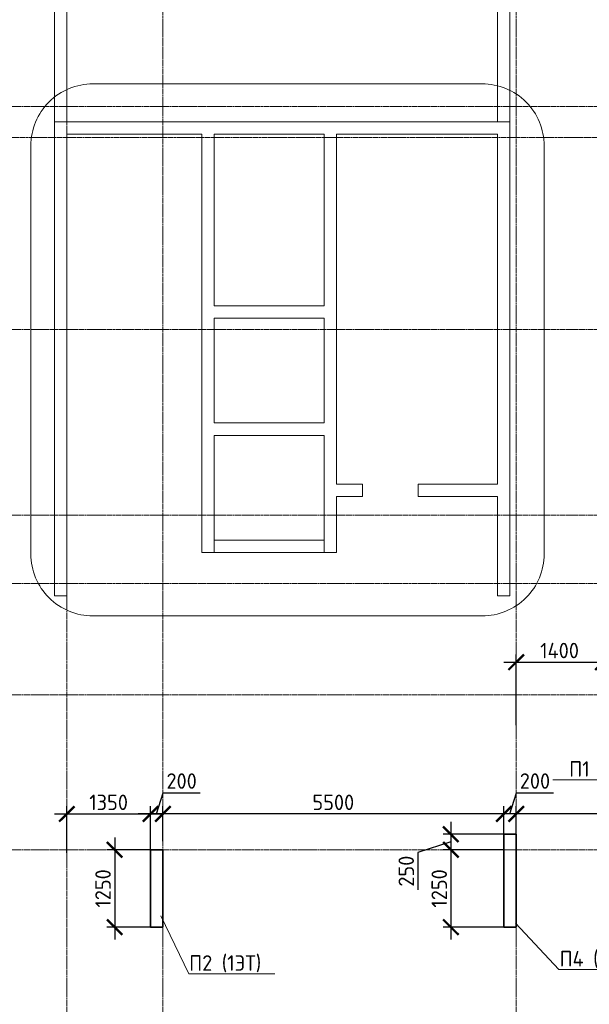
# Model space of a CAD drawing. Header units: millimetres. Extents: x 263826 to 1718326, y -423071 to 70137.
# Tile 197 of 256: x 442934 to 452123, y -77460 to -61563. Entities that reach past the tile are written whole.
import ezdxf
from ezdxf import colors
from ezdxf.entities.mleader import LeaderData, LeaderLine
from ezdxf.math import Vec2, Vec3

# ---------------------------------------------------------------- set-up
doc = ezdxf.new("R2010")
doc.units = ezdxf.units.MM
doc.linetypes.add('______5', pattern=[1100, 800, -100, 100, -100])
doc.linetypes.add('осевая', pattern=[50.8, 31.75, -6.35, 6.35, -6.35])
doc.layers.add('Колонна_ бетон', color=7, linetype='Continuous', lineweight=50, true_color=0xb4b496)
for name, color, linetype, lineweight in [('Конструкции 0.5', 5, 'Continuous', 50), ('Оси', 40, '______5', 18), ('подоснова', 151, 'Continuous', 5), ('РАЗМЕРЫ', 1, 'Continuous', 9), ('Узлы', 7, 'Continuous', 0)]:
    doc.layers.add(name, color=color, linetype=linetype, lineweight=lineweight)
doc.styles.add('GOST-2.304_Type-B', font='GOST_Common.ttf')
doc.dimstyles.new('СПДС', dxfattribs={"dimscale": 100, "dimtxt": 2.5, "dimasz": 2.5, "dimexe": 1.25, "dimexo": 0, "dimtad": 1, "dimdec": 0, "dimtxsty": 'GOST-2.304_Type-B', "dimblk": 'ARCHTICK', "dimcen": 2.5, "dimdle": 2, "dimadec": 0, "dimazin": 2, "dimtfac": 0.75, "dimtdec": 0, "dimtmove": 1, "dimatfit": 3, "dimfxl": 1, "dimtolj": 1, "dimarcsym": 1})

# ---------------------------------------------------------------- blocks, each defined once
blk = doc.blocks.new('оси 2.2-2.3')
at = {"layer": 'Оси', "color": 16, "linetype": 'осевая', "lineweight": 0, "transparency": 33554687}
for p, q in [((494304.9, -104267.9), (494304.9, -130953.9)), ((495854.9, -104267.9), (495854.9, -130953.9)), ((501554.9, -104267.9), (501554.9, -130953.9)), ((468076.3, -109995.4), (524372.9, -109995.4)), ((468653.8, -110495.4), (523696.4, -110495.4)), ((468076.3, -113595.4), (524372.9, -113595.4)), ((468076.3, -116595.4), (524372.9, -116595.4)), ((468076.3, -117695.4), (524372.9, -117695.4)), ((468076.3, -119495.4), (524372.9, -119495.4)), ((468076.3, -121995.4), (524372.9, -121995.4))]:
    blk.add_line(p, q, dxfattribs=at)
blk = doc.blocks.new('_ArchTick')
at = {"color": 0, "linetype": 'ByBlock', "const_width": 0.15}
blk.add_lwpolyline([(-0.5, -0.5), (0.5, 0.5)], dxfattribs=at)
blk = doc.blocks.new('*D1852')
at = {"layer": 'DEFPOINTS', "color": 0, "transparency": 16777216}
for p in [(452342, -71936), (450943, -72951), (452342, -73064)]:
    blk.add_point(p, dxfattribs=at)
at = {"layer": 'РАЗМЕРЫ', "color": 0, "lineweight": -2, "transparency": 16777216}
for p, q in [((450943, -72951), (450943, -71811)), ((452342, -73064), (452342, -71811)), ((450743, -71936), (452542, -71936))]:
    blk.add_line(p, q, dxfattribs=at)
at = {"layer": 'РАЗМЕРЫ', "color": 0, "lineweight": -2, "transparency": 16777216, "xscale": 250, "yscale": 250, "zscale": 250, "rotation": 180}
blk.add_blockref('_ArchTick', (450943, -71936), dxfattribs=at)
at = {"layer": 'РАЗМЕРЫ', "color": 0, "lineweight": -2, "transparency": 16777216, "xscale": 250, "yscale": 250, "zscale": 250}
blk.add_blockref('_ArchTick', (452342, -71936), dxfattribs=at)
at = {"layer": 'РАЗМЕРЫ', "color": 0, "lineweight": 0, "transparency": 16777216, "insert": (451643, -71748), "char_height": 250, "attachment_point": 5, "style": 'GOST-2.304_Type-B'}
blk.add_mtext('\\A1;1400', dxfattribs=at)
blk = doc.blocks.new('*D2214')
at = {"layer": 'DEFPOINTS', "color": 0, "transparency": 16777216}
for p in [(445043, -74386), (443693, -75014), (445043, -75014, -360)]:
    blk.add_point(p, dxfattribs=at)
at = {"layer": 'РАЗМЕРЫ', "color": 0, "lineweight": -2, "transparency": 16777216}
for p, q in [((443493, -74386), (445243, -74386)), ((443693, -75014), (443693, -74261)), ((445043, -75014), (445043, -74261))]:
    blk.add_line(p, q, dxfattribs=at)
at = {"layer": 'РАЗМЕРЫ', "color": 0, "lineweight": -2, "transparency": 16777216, "xscale": 250, "yscale": 250, "zscale": 250, "rotation": 180}
blk.add_blockref('_ArchTick', (443693, -74386), dxfattribs=at)
at = {"layer": 'РАЗМЕРЫ', "color": 0, "lineweight": -2, "transparency": 16777216, "xscale": 250, "yscale": 250, "zscale": 250}
blk.add_blockref('_ArchTick', (445043, -74386), dxfattribs=at)
at = {"layer": 'РАЗМЕРЫ', "color": 0, "lineweight": 0, "transparency": 16777216, "insert": (444368, -74199), "char_height": 250, "attachment_point": 5, "style": 'GOST-2.304_Type-B'}
blk.add_mtext('\\A1;1350', dxfattribs=at)
blk = doc.blocks.new('*D2215')
at = {"layer": 'DEFPOINTS', "color": 0, "transparency": 16777216}
for p in [(445043, -74964), (444466, -76214), (445043, -76214)]:
    blk.add_point(p, dxfattribs=at)
at = {"layer": 'РАЗМЕРЫ', "color": 0, "lineweight": -2, "transparency": 16777216}
for p, q in [((444466, -74764), (444466, -76414)), ((445043, -74964), (444341, -74964)), ((445043, -76214), (444341, -76214))]:
    blk.add_line(p, q, dxfattribs=at)
at = {"layer": 'РАЗМЕРЫ', "color": 0, "lineweight": -2, "transparency": 16777216, "xscale": 250, "yscale": 250, "zscale": 250}
for p, rotation in [((444466, -74964), 90), ((444466, -76214), 270)]:
    blk.add_blockref('_ArchTick', p, dxfattribs=dict(at, rotation=rotation))
at = {"layer": 'РАЗМЕРЫ', "color": 0, "lineweight": 0, "transparency": 16777216, "insert": (444278, -75589), "char_height": 250, "attachment_point": 5, "rotation": 90, "style": 'GOST-2.304_Type-B'}
blk.add_mtext('\\A1;1250', dxfattribs=at)
blk = doc.blocks.new('*D2216')
at = {"layer": 'DEFPOINTS', "color": 0, "transparency": 16777216}
for p in [(450743, -74714, -200), (449889, -74964), (450743, -74964)]:
    blk.add_point(p, dxfattribs=at)
at = {"layer": 'РАЗМЕРЫ', "color": 0, "lineweight": -2, "transparency": 16777216}
for p, q in [((449889, -74514), (449889, -75164)), ((450743, -74714), (449764, -74714)), ((449889, -74839), (449358, -75010)), ((449358, -75010), (449358, -75610)), ((450743, -74964), (449764, -74964))]:
    blk.add_line(p, q, dxfattribs=at)
at = {"layer": 'РАЗМЕРЫ', "color": 0, "lineweight": -2, "transparency": 16777216, "xscale": 250, "yscale": 250, "zscale": 250}
for p, rotation in [((449889, -74714), 90), ((449889, -74964), 270)]:
    blk.add_blockref('_ArchTick', p, dxfattribs=dict(at, rotation=rotation))
at = {"layer": 'РАЗМЕРЫ', "color": 0, "lineweight": 0, "transparency": 16777216, "insert": (449170, -75310), "char_height": 250, "attachment_point": 5, "rotation": 90, "style": 'GOST-2.304_Type-B'}
blk.add_mtext('\\A1;250', dxfattribs=at)
blk = doc.blocks.new('*D2217')
at = {"layer": 'DEFPOINTS', "color": 0, "transparency": 16777216}
for p in [(450743, -74964), (449889, -76214), (450743, -76214, -200)]:
    blk.add_point(p, dxfattribs=at)
at = {"layer": 'РАЗМЕРЫ', "color": 0, "lineweight": -2, "transparency": 16777216}
for p, q in [((449889, -74764), (449889, -76414)), ((450743, -74964), (449764, -74964)), ((450743, -76214), (449764, -76214))]:
    blk.add_line(p, q, dxfattribs=at)
at = {"layer": 'РАЗМЕРЫ', "color": 0, "lineweight": -2, "transparency": 16777216, "xscale": 250, "yscale": 250, "zscale": 250}
for p, rotation in [((449889, -74964), 90), ((449889, -76214), 270)]:
    blk.add_blockref('_ArchTick', p, dxfattribs=dict(at, rotation=rotation))
at = {"layer": 'РАЗМЕРЫ', "color": 0, "lineweight": 0, "transparency": 16777216, "insert": (449702, -75589), "char_height": 250, "attachment_point": 5, "rotation": 90, "style": 'GOST-2.304_Type-B'}
blk.add_mtext('\\A1;1250', dxfattribs=at)
blk = doc.blocks.new('_None')
blk = doc.blocks.new('*D2222')
at = {"layer": 'DEFPOINTS', "color": 0, "lineweight": 0, "transparency": 16777216}
for p in [(450943, -74386), (450943, -74714, 3100), (455343, -74858, 3300)]:
    blk.add_point(p, dxfattribs=at)
at = {"layer": 'РАЗМЕРЫ', "color": 0, "lineweight": -2, "transparency": 16777216}
for p, q in [((455543, -74386), (450743, -74386)), ((450943, -74714), (450943, -74261)), ((455343, -74858), (455343, -74261))]:
    blk.add_line(p, q, dxfattribs=at)
at = {"layer": 'РАЗМЕРЫ', "color": 0, "lineweight": -2, "transparency": 16777216, "xscale": 250, "yscale": 250, "zscale": 250, "rotation": 180}
blk.add_blockref('_ArchTick', (450943, -74386), dxfattribs=at)
at = {"layer": 'РАЗМЕРЫ', "color": 0, "lineweight": -2, "transparency": 16777216, "xscale": 250, "yscale": 250, "zscale": 250}
blk.add_blockref('_ArchTick', (455343, -74386), dxfattribs=at)
at = {"layer": 'РАЗМЕРЫ', "color": 0, "lineweight": 0, "transparency": 16777216, "insert": (453143, -74199), "char_height": 250, "attachment_point": 5, "style": 'GOST-2.304_Type-B'}
blk.add_mtext('\\A1;4400', dxfattribs=at)
blk = doc.blocks.new('*D2223')
at = {"layer": 'DEFPOINTS', "color": 0, "lineweight": 0, "transparency": 16777216}
for p in [(450743, -74386), (450743, -74714, 3300), (450943, -74714, 3100)]:
    blk.add_point(p, dxfattribs=at)
at = {"layer": 'РАЗМЕРЫ', "color": 0, "lineweight": -2, "transparency": 16777216}
for p, q in [((450843, -74386), (450946, -74043)), ((450946, -74043), (451546, -74043)), ((451143, -74386), (450543, -74386)), ((450743, -74714), (450743, -74261)), ((450943, -74714), (450943, -74261))]:
    blk.add_line(p, q, dxfattribs=at)
at = {"layer": 'РАЗМЕРЫ', "color": 0, "lineweight": -2, "transparency": 16777216, "xscale": 250, "yscale": 250, "zscale": 250, "rotation": 180}
blk.add_blockref('_ArchTick', (450743, -74386), dxfattribs=at)
at = {"layer": 'РАЗМЕРЫ', "color": 0, "lineweight": -2, "transparency": 16777216, "xscale": 250, "yscale": 250, "zscale": 250}
blk.add_blockref('_ArchTick', (450943, -74386), dxfattribs=at)
at = {"layer": 'РАЗМЕРЫ', "color": 0, "lineweight": 0, "transparency": 16777216, "insert": (451246, -73855), "char_height": 250, "attachment_point": 5, "style": 'GOST-2.304_Type-B'}
blk.add_mtext('\\A1;200', dxfattribs=at)
blk = doc.blocks.new('*D2224')
at = {"layer": 'DEFPOINTS', "color": 0, "lineweight": 0, "transparency": 16777216}
for p in [(445243, -74386), (450743, -74714, 3300), (445243, -74825, 3100)]:
    blk.add_point(p, dxfattribs=at)
at = {"layer": 'РАЗМЕРЫ', "color": 0, "lineweight": -2, "transparency": 16777216}
for p, q in [((450943, -74386), (445043, -74386)), ((445243, -74825), (445243, -74261)), ((450743, -74714), (450743, -74261))]:
    blk.add_line(p, q, dxfattribs=at)
at = {"layer": 'РАЗМЕРЫ', "color": 0, "lineweight": -2, "transparency": 16777216, "xscale": 250, "yscale": 250, "zscale": 250, "rotation": 180}
blk.add_blockref('_ArchTick', (445243, -74386), dxfattribs=at)
at = {"layer": 'РАЗМЕРЫ', "color": 0, "lineweight": -2, "transparency": 16777216, "xscale": 250, "yscale": 250, "zscale": 250}
blk.add_blockref('_ArchTick', (450743, -74386), dxfattribs=at)
at = {"layer": 'РАЗМЕРЫ', "color": 0, "lineweight": 0, "transparency": 16777216, "insert": (447993, -74199), "char_height": 250, "attachment_point": 5, "style": 'GOST-2.304_Type-B'}
blk.add_mtext('\\A1;5500', dxfattribs=at)
blk = doc.blocks.new('*D2225')
at = {"layer": 'DEFPOINTS', "color": 0, "lineweight": 0, "transparency": 16777216}
for p in [(445043, -74386), (445043, -74821, 3300), (445243, -74825, 3100)]:
    blk.add_point(p, dxfattribs=at)
at = {"layer": 'РАЗМЕРЫ', "color": 0, "lineweight": -2, "transparency": 16777216}
for p, q in [((445143, -74386), (445246, -74043)), ((445246, -74043), (445846, -74043)), ((445443, -74386), (444843, -74386)), ((445043, -74821), (445043, -74261)), ((445243, -74825), (445243, -74261))]:
    blk.add_line(p, q, dxfattribs=at)
at = {"layer": 'РАЗМЕРЫ', "color": 0, "lineweight": -2, "transparency": 16777216, "xscale": 250, "yscale": 250, "zscale": 250, "rotation": 180}
blk.add_blockref('_ArchTick', (445043, -74386), dxfattribs=at)
at = {"layer": 'РАЗМЕРЫ', "color": 0, "lineweight": -2, "transparency": 16777216, "xscale": 250, "yscale": 250, "zscale": 250}
blk.add_blockref('_ArchTick', (445243, -74386), dxfattribs=at)
at = {"layer": 'РАЗМЕРЫ', "color": 0, "lineweight": 0, "transparency": 16777216, "insert": (445546, -73855), "char_height": 250, "attachment_point": 5, "style": 'GOST-2.304_Type-B'}
blk.add_mtext('\\A1;200', dxfattribs=at)

msp = doc.modelspace()

# ---------------------------------------------------------------- linework, layer by layer
at = {"layer": 'Колонна_ бетон', "color": 180, "linetype": 'Continuous', "lineweight": 35, "transparency": 33554687}
for p, q in [((450942.9511, -74713.62571, -4157.37226), (450742.9511, -74713.62571, -4157.37226)), ((450742.9511, -76213.62568, -4157.37226), (450742.9511, -74713.62571, -4157.37226)), ((450942.9511, -74713.62571, -4157.37226), (450942.9511, -76213.62568, -4157.37226)), ((445242.9511, -74963.62571, -4157.37226), (445042.9511, -74963.62571, -4157.37226)), ((445042.9511, -74963.62571, -4157.37226), (445042.9511, -76213.62568, -4157.37226)), ((445242.9511, -74963.62571, -4157.37226), (445242.9511, -76213.62568, -4157.37226)), ((445042.9511, -76213.62568, -4157.37226), (445242.9511, -76213.62568, -4157.37226)), ((450942.9511, -76213.62568, -4157.37226), (450742.9511, -76213.62568, -4157.37226))]:
    msp.add_line(p, q, dxfattribs=at)
at = {"layer": 'Конструкции 0.5', "color": 252, "lineweight": 20, "true_color": 0x939598}
for p, q in [((443492.85531, -59213.62579, -4157.37226), (443492.85531, -62383.62539, -4157.37226)), ((443692.85531, -63213.62599, -4157.37226), (443692.85531, -59213.62579, -4157.37226)), ((450642.68814, -59213.62569, -4157.37226), (450642.68814, -63213.62599, -4157.37226)), ((450842.68814, -68851.7853, -4157.37226), (450842.68814, -59213.62504, -4157.37226)), ((443492.85531, -62383.62539, -4157.37226), (443492.85531, -62503.62539, -4157.37226)), ((443492.85531, -62503.62539, -4157.37226), (443492.85531, -64463.62565, -4157.37226)), ((444192.85531, -63213.62599, -4157.37226), (443692.85531, -63213.62599, -4157.37226)), ((448462.85531, -63213.62599, -4157.37226), (444153.69858, -63213.62599, -4157.37226)), ((450642.68814, -63213.62599, -4157.37226), (448407.72684, -63213.62599, -4157.37226)), ((443692.85531, -63413.62599, -4157.37226), (444192.85531, -63413.62599, -4157.37226)), ((443692.85531, -69613.62526, -4157.37226), (443692.85531, -63413.62599, -4157.37226)), ((444192.85531, -63413.62599, -4157.37226), (445872.59481, -63413.62599, -4157.37226)), ((445872.59481, -63413.62599, -4157.37226), (445872.59481, -69963.62562, -4157.37226)), ((446072.59481, -63413.62599, -4157.37226), (447842.85531, -63413.62599, -4157.37226)), ((446072.59481, -66183.62595, -4157.37226), (446072.59481, -63413.62599, -4157.37226)), ((447842.85531, -63413.62599, -4157.37226), (447842.85531, -66183.62595, -4157.37226)), ((448042.85531, -63413.62599, -4157.37226), (448462.85531, -63413.62599, -4157.37226)), ((448042.85531, -69063.62565, -4157.37226), (448042.85531, -63413.62599, -4157.37226)), ((448462.23749, -63413.62599, -4157.37226), (450642.68814, -63413.62599, -4157.37226)), ((450642.68814, -63413.62599, -4157.37226), (450642.68814, -69063.62565, -4157.37226)), ((443492.85531, -64463.62565, -4157.37226), (443492.85531, -64583.62565, -4157.37226)), ((443492.85531, -64583.62565, -4157.37226), (443492.85531, -66413.6257, -4157.37226)), ((447842.85531, -66183.62595, -4157.37226), (446072.59481, -66183.62595, -4157.37226)), ((443492.85531, -66413.6257, -4157.37226), (443492.85531, -66533.6257, -4157.37226)), ((446072.59481, -66383.62595, -4157.37226), (447842.85531, -66383.62595, -4157.37226)), ((446072.68814, -66383.62626, -4157.37226), (446072.68814, -68073.62626, -4157.37226)), ((447842.85531, -66383.62595, -4157.37226), (447842.85531, -68073.62595, -4157.37226)), ((443492.85531, -66533.6257, -4157.37226), (443492.85531, -68063.62565, -4157.37226)), ((443492.85531, -68063.62565, -4157.37226), (443492.85531, -68183.62565, -4157.37226)), ((443492.85531, -68183.62565, -4157.37226), (443492.85531, -69563.62565, -4157.37226)), ((447842.85531, -68073.62595, -4157.37226), (446072.59481, -68073.62595, -4157.37226)), ((446072.59481, -68273.62595, -4157.37226), (447842.85531, -68273.62595, -4157.37226)), ((446072.59481, -69963.62562, -4157.37226), (446072.59481, -68273.62595, -4157.37226)), ((447842.85531, -68273.62595, -4157.37226), (447842.85531, -69963.62562, -4157.37226)), ((450842.68814, -69263.6252, -4157.37226), (450842.68814, -68851.7853, -4157.37226)), ((448462.85531, -69063.62565, -4157.37226), (448042.85531, -69063.62565, -4157.37226)), ((448462.85531, -69063.62565, -4157.37226), (448462.85531, -69263.62565, -4157.37226)), ((449362.85531, -69263.62565, -4157.37226), (449362.85531, -69063.62565, -4157.37226)), ((450642.68814, -69063.62565, -4157.37226), (449362.85531, -69063.62565, -4157.37226)), ((448042.85531, -69963.62562, -4157.37226), (448042.85531, -69263.62565, -4157.37226)), ((448042.85531, -69263.62565, -4157.37226), (448462.85531, -69263.62565, -4157.37226)), ((449362.85531, -69263.62565, -4157.37226), (450642.68814, -69263.62565, -3797.37226)), ((450642.68814, -69263.62565, -4157.37226), (450642.68814, -70863.62562, -4157.37226)), ((450842.68814, -70863.62562, -4157.37226), (450842.68814, -69263.62565, -4157.37226)), ((443492.85531, -69563.62565, -4157.37226), (443492.85531, -69613.62526, -4157.37226)), ((443492.85531, -69613.62526, -4157.37226), (443492.85531, -69683.62565, -4157.37226)), ((443692.85531, -70863.62565, -4157.37226), (443692.85531, -69613.62526, -4157.37226)), ((443492.85531, -69683.62565, -4157.37226), (443492.85531, -70863.62565, -4157.37226)), ((445872.59481, -69963.62562, -4157.37226), (445872.59481, -70163.62562, -4157.37226)), ((447842.85531, -69963.62562, -4157.37226), (446072.59481, -69963.62562, -4157.37226)), ((448042.85531, -70163.62562, -4157.37226), (448042.85531, -69963.62562, -4157.37226)), ((445872.59481, -70163.62562, -4157.37226), (448042.85531, -70163.62562, -4157.37226)), ((443492.85531, -70863.62565, -4157.37226), (443692.85531, -70863.62565, -4157.37226)), ((450642.68814, -70863.62562, -4157.37226), (450842.68814, -70863.62562, -4157.37226))]:
    msp.add_line(p, q, dxfattribs=at)
at = {"layer": 'РАЗМЕРЫ', "color": 252, "lineweight": 20, "true_color": 0x939598, "elevation": -4157.37226}
for points in [[(443492.85531, -59213.62564), (443692.95107, -59213.62564), (443692.95107, -63213.62599), (443492.85531, -63213.62599)], [(447842.85531, -70163.62562), (446072.59481, -70163.62562), (446072.59481, -69963.62562), (447842.85531, -69963.62562)]]:
    msp.add_lwpolyline(points, close=True, dxfattribs=at)
at = {"layer": 'РАЗМЕРЫ', "color": 1, "elevation": -3957.37226}
msp.add_lwpolyline([(444114.08471, -62598.53005), (450394.15153, -62598.53005, -0.4142135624), (451394.15153, -63598.53005), (451394.15153, -70188.94282, -0.4142135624), (450394.15153, -71188.94282), (444114.08471, -71188.94282, -0.4142135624), (443114.08471, -70188.94282), (443114.08471, -63598.53005, -0.4142135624)], format="xyb", close=True, dxfattribs=at)
at = {"layer": 'РАЗМЕРЫ', "color": 252, "lineweight": 20, "true_color": 0x939598, "elevation": -4157.37226}
msp.add_lwpolyline([(443692.85531, -63213.62599), (443492.85531, -63213.62599), (450842.68814, -63213.62599)], dxfattribs=at)

# ---------------------------------------------------------------- block references
at = {"layer": 'РАЗМЕРЫ', "color": 1}
msp.add_blockref('оси 2.2-2.3', (-50611.99665, 47031.72666, -4157.37226), dxfattribs=at)

# ---------------------------------------------------------------- dimensions: what is measured, and where the dimension line sits
at = {"layer": 'РАЗМЕРЫ', "color": 1, "lineweight": 0}
for base, p1, p2, picture, middle in [((452342.49671, -71935.78022, -4157.37226), (450942.95107, -72951.00707, -4157.37226), (452342.49671, -73063.62561, -4157.37226), '*D1852', (451642.72389, -71748.28022, -4157.37226)), ((445043.10124, -74386.35026, -3957.37226), (443692.95348, -75013.6263, -3957.37226), (445043.10124, -75013.6263, -4317.37226), '*D2214', (444368.02736, -74198.85026, -3957.37226))]:
    dim = msp.add_linear_dim(base=base, p1=p1, p2=p2, dimstyle='СПДС', dxfattribs=at)
    dim.commit()
    dim.dimension.update_dxf_attribs({"geometry": picture, "text_midpoint": middle})
for base, p1, p2, picture, middle in [((445043.10124, -74386.35026, -7257.37226), (445242.95107, -74824.97831, -4157.37226), (445043.10124, -74820.73689, -3957.37226), '*D2225', (445308.65116, -73855.10026, -7257.37226)), ((450743.10124, -74386.35026, -7257.37226), (450942.9511, -74713.62571, -4157.37226), (450743.10124, -74713.62571, -3957.37226), '*D2223', (451008.65117, -73855.10026, -7257.37226)), ((445242.95107, -74386.35026, -7257.37226), (450743.10124, -74713.62571, -3957.37226), (445242.95107, -74824.97831, -4157.37226), '*D2224', (447993.02616, -74198.85026, -7257.37226)), ((450942.9511, -74386.35026, -7257.37226), (455342.95348, -74858.30436, -3957.37226), (450942.9511, -74713.62571, -4157.37226), '*D2222', (453142.95229, -74198.85026, -7257.37226))]:
    dim = msp.add_linear_dim(base=base, p1=p1, p2=p2, dimstyle='СПДС', override={"dimtofl": 0}, dxfattribs=at)
    dim.commit()
    dim.dimension.update_dxf_attribs({"geometry": picture, "text_midpoint": middle})
dim = msp.add_linear_dim(base=(449889.17156, -74963.62565, -3957.37226), p1=(450743.10124, -74713.62571, -4157.37226), p2=(450743.10124, -74963.62565, -3957.37226), angle=90, dimstyle='СПДС', dxfattribs=at)
dim.commit()
dim.dimension.update_dxf_attribs({"geometry": '*D2216', "text_midpoint": (449357.92156, -75072.78343, -3957.37226), "dimtype": 160})
for base, p1, p2, picture, middle in [((444465.67156, -76213.62603, -4517.37226), (445043.10124, -74963.62565, -4517.37226), (445043.10124, -76213.62603, -4517.37226), '*D2215', (444278.17156, -75588.62584, -4517.37226)), ((449889.17156, -76213.62568, -3957.37226), (450743.10124, -74963.62565, -3957.37226), (450743.10124, -76213.62568, -4157.37226), '*D2217', (449701.67156, -75588.62566, -3957.37226))]:
    dim = msp.add_linear_dim(base=base, p1=p1, p2=p2, angle=90, dimstyle='СПДС', dxfattribs=at)
    dim.commit()
    dim.dimension.update_dxf_attribs({"geometry": picture, "text_midpoint": middle})

# ---------------------------------------------------------------- leaders
at = {"layer": 'подоснова', "color": 4, "ltscale": 0.3}
ml = msp.add_multileader_mtext('Standard', dxfattribs=at)
ml.set_content('П1 (1ЭТ)', color=4, style='GOST-2.304_Type-B')
ml.set_leader_properties(color=256, linetype='ByLayer', lineweight=15)
ml.set_arrow_properties(name='NONE')
ml.build(insert=Vec2(0, 0))
ml.multileader.update_dxf_attribs({"text_left_attachment_type": 6, "text_right_attachment_type": 6, "dogleg_length": 0.1, "arrow_head_size": 18})
ctx = ml.context
ctx.base_point, ctx.char_height, ctx.arrow_head_size, ctx.landing_gap_size, ctx.plane_origin = Vec3(451794.91845, -73833.99402, 3100), 250, 18, 20, Vec3(443581.27493, -73145.96278, 3100)
ctx.left_attachment, ctx.right_attachment, ctx.text_align_type = 6, 6, 1
notes = []
notes.append((ctx, [(1, (1, 1, 0), (452920.62451, -73833.99402, 3100), (-1, 0), 0.1, [(0, [(453424.21028, -73278.15063, 3100)], 0, [])])]))
ctx.mtext.insert, ctx.mtext.alignment, ctx.mtext.flow_direction = Vec3(452357.72148, -73533.99402, 3100), 2, 5
at = {"layer": 'подоснова', "color": 5, "ltscale": 0.3}
ml = msp.add_multileader_mtext('Standard', dxfattribs=at)
ml.set_content('П4 (1ЭТ)', color=5, style='GOST-2.304_Type-B')
ml.set_leader_properties(color=256, linetype='ByLayer', lineweight=15)
ml.set_arrow_properties(name='NONE')
ml.build(insert=Vec2(0, 0))
ml.multileader.update_dxf_attribs({"text_left_attachment_type": 6, "text_right_attachment_type": 6, "dogleg_length": 0.1, "arrow_head_size": 18})
ctx = ml.context
ctx.base_point, ctx.char_height, ctx.arrow_head_size, ctx.landing_gap_size, ctx.plane_origin = Vec3(451631.76347, -76897.64793, -4517.37226), 250, 18, 20, Vec3(444026.34132, -74470.07003, -4517.37226)
ctx.left_attachment, ctx.right_attachment, ctx.text_align_type = 6, 6, 1
notes.append((ctx, [(0, (1, 1, 0), (451631.66347, -76897.64793, -4517.37226), (1, 0), 0.1, [(0, [(450931.03188, -76150.32519, -4517.37226)], 0, [])])]))
ctx.mtext.insert, ctx.mtext.alignment, ctx.mtext.flow_direction = Vec3(452232.0665, -76597.64793, -4517.37226), 2, 5
at = {"layer": 'Узлы', "color": 80, "linetype": 'Continuous', "lineweight": 0}
ml = msp.add_multileader_mtext('Standard', dxfattribs=at)
ml.set_content('П2 (1ЭТ)', color=80, style='GOST-2.304_Type-B')
ml.set_leader_properties(color=256, linetype='ByLayer', lineweight=15)
ml.set_arrow_properties(name='NONE')
ml.build(insert=Vec2(0, 0))
ml.multileader.update_dxf_attribs({"text_left_attachment_type": 6, "text_right_attachment_type": 6, "dogleg_length": 0.1, "arrow_head_size": 18})
ctx = ml.context
ctx.base_point, ctx.char_height, ctx.arrow_head_size, ctx.landing_gap_size, ctx.plane_origin = Vec3(445661.06067, -76967.64449, -4517.37226), 250, 18, 20, Vec3(436181.38779, -70608.91642, -4517.37226)
ctx.left_attachment, ctx.right_attachment, ctx.text_align_type = 6, 6, 1
notes.append((ctx, [(0, (1, 1, 0), (445660.96067, -76967.64449, -4517.37226), (1, 0), 0.1, [(0, [(445211.2392, -76033.83839, -4517.37226)], 0, [])])]))
ctx.mtext.insert, ctx.mtext.alignment, ctx.mtext.flow_direction = Vec3(446248.8637, -76667.64449, -4517.37226), 2, 5
for ctx, leaders in notes:
    for number, flags, end, landing, length, lines in leaders:
        leader = LeaderData()
        leader.index, (leader.has_last_leader_line, leader.has_dogleg_vector, leader.attachment_direction) = number, flags
        leader.last_leader_point, leader.dogleg_vector, leader.dogleg_length = Vec3(end), Vec3(landing), length
        for number, points, colour, breaks in lines:
            line = LeaderLine()
            line.index, line.vertices, line.color, line.breaks = number, Vec3.list(points), colors.encode_raw_color(colour), breaks
            leader.lines.append(line)
        ctx.leaders.append(leader)

doc.saveas('drawing.dxf')
